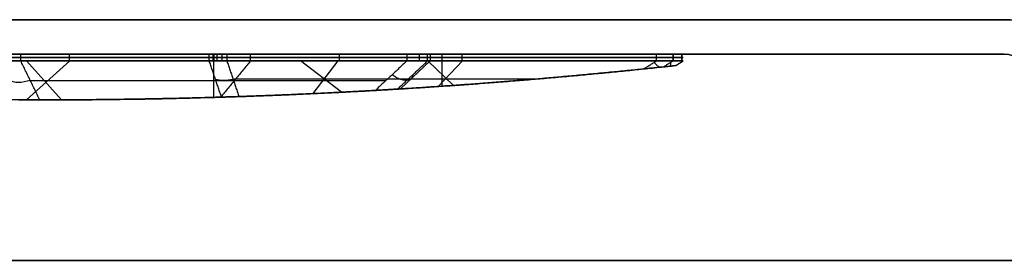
# Model space of a CAD drawing. Header units: millimetres. Extents: x -368 to 368, y -356 to 344.
# Tile 203 of 256: x 0 to 43, y -356 to -345. Entities that reach past the tile are written whole.
import ezdxf

# ---------------------------------------------------------------- set-up
doc = ezdxf.new("R2010")
doc.units = ezdxf.units.MM
doc.layers.add('Livello 01', color=7, linetype='Continuous')

# ---------------------------------------------------------------- blocks, each defined once
blk = doc.blocks.new('LOGOKGRANDE')
at = {"layer": 'Livello 01', "color": 7, "true_color": 0xffffff}
for p, q in [((323.584, 337.903, -0.15), (342.299, 337.903, -0.15)), ((332.942, 337.903), (332.942, 337.129, 1.105)), ((332.942, 337.903, -0.3), (332.942, 337.903)), ((310.594, 322.256, -0.15), (322.816, 337.534, -0.15)), ((323.846, 337.358, 0.778), (337.199, 337.358, 0.778)), ((343.139, 337.008, 0.201), (343.459, 337.149, 0)), ((343.024, 336.256, -0.15), (324.616, 316.16, -0.15)), ((314.852, 325.674, 1.699), (316.747, 329.947)), ((316.705, 329.895, -0.3), (316.705, 329.895)), ((315.159, 296.997, -0.3), (315.159, 327.962, -0.3)), ((314.848, 327.574), (316.371, 327.574, 1.699)), ((332.337, 324.588), (333.463, 326.925, 1.069)), ((332.792, 326.241, 1.115), (333.851, 326.241)), ((333.82, 326.208, -0.3), (333.82, 326.208)), ((325.798, 317.45, -0.3), (292.002, 317.45, -0.3)), ((324.616, 316.16, -0.15), (332.327, 298.371, -0.15)), ((328.575, 304.621, 1.366), (326.785, 311.156)), ((327.336, 307.375, 1.427), (328.425, 307.375)), ((328.472, 307.265, -0.3), (328.472, 307.265)), ((331.143, 298.704, 1.222), (332.446, 297.849, 0)), ((323.014, 298.111, 1.59), (323.014, 296.997)), ((315.017, 297.593, 0.851), (330.518, 297.593, 0.851)), ((331.425, 296.997, -0.15), (314.603, 296.997, -0.15)), ((323.014, 296.997, -0.3), (323.014, 296.997))]:
    blk.add_line(p, q, dxfattribs=at)
at = {"layer": 'Livello 01', "color": 7, "true_color": 0xffffff, "extrusion": (0.793348, 0.349175, -0.498673)}
for start, end in [(41.4316, 59.967), (125.4304, 138.5684)]:
    blk.add_arc((170.483, 223.318, 389.418), 1.2, start, end, dxfattribs=at)
at = {"layer": 'Livello 01', "color": 7, "true_color": 0xffffff, "extrusion": (-0.265763, 0.55295, -0.789694)}
blk.add_arc((-437.598, 128.687, 99.847), 1.2, 69.2158, 110.7842, dxfattribs=at)
at = {"layer": 'Livello 01', "color": 7, "true_color": 0xffffff, "extrusion": (0.657982, -0.431923, -0.616849)}
blk.add_arc((430.979, 69.497, 88.812), 1.2, 46.7807, 133.2193, dxfattribs=at)
at = {"layer": 'Livello 01', "color": 7, "true_color": 0xffffff, "extrusion": (-0.370234, -0.532817, -0.760942)}
blk.add_arc((88.32, -323.257, -275.838), 1.2, 62.1324, 117.8676, dxfattribs=at)
at = {"layer": 'Livello 01', "color": 7, "true_color": 0xffffff}
for points, weights, degree in [([(322.816, 337.534, -0.3), (322.911, 337.652, -0.3), (323.026, 337.744, -0.3), (323.157, 337.808, -0.3)], [1, 0.989064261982, 0.989064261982, 1], 3), ([(323.157, 337.808), (323.026, 337.744), (322.911, 337.652), (322.816, 337.534)], [1, 0.989064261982, 0.989064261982, 1], 3), ([(322.816, 337.534, -0.15), (322.911, 337.652, -0.15), (323.026, 337.744, -0.15), (323.157, 337.808, -0.15)], [1, 0.989064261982, 0.989064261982, 1], 3), ([(323.157, 337.808, -0.3), (323.289, 337.871, -0.3), (323.433, 337.903, -0.3), (323.584, 337.903, -0.3)], [1, 0.989064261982, 0.989064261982, 1], 3), ([(323.584, 337.903), (323.433, 337.903), (323.289, 337.871), (323.157, 337.808)], [1, 0.989064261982, 0.989064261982, 1], 3), ([(323.157, 337.808, -0.15), (323.289, 337.871, -0.15), (323.433, 337.903, -0.15), (323.584, 337.903, -0.15)], [1, 0.989064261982, 0.989064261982, 1], 3), ([(341.743, 337.658, 0.349), (335.88, 337.234, 0.955), (329.999, 336.952, 1.358), (324.108, 336.814, 1.556)], [1, 0.999599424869, 0.999599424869, 1], 3), ([(342.299, 337.903, -0.3), (342.873, 337.903, -0.3), (343.266, 337.727, -0.3), (343.407, 337.407, -0.3)], [1, 0.941011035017, 0.941011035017, 1], 3), ([(343.407, 337.407), (343.266, 337.727), (342.873, 337.903), (342.299, 337.903)], [1, 0.941011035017, 0.941011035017, 1], 3), ([(342.299, 337.903, -0.15), (342.873, 337.903, -0.15), (343.266, 337.727, -0.15), (343.407, 337.407, -0.15)], [1, 0.941011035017, 0.941011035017, 1], 3), ([(343.407, 337.407, -0.3), (343.547, 337.087, -0.3), (343.412, 336.68, -0.3), (343.024, 336.256, -0.3)], [1, 0.941011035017, 0.941011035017, 1], 3), ([(343.024, 336.256), (343.412, 336.68), (343.547, 337.087), (343.407, 337.407)], [1, 0.941011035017, 0.941011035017, 1], 3), ([(343.407, 337.407, -0.15), (343.547, 337.087, -0.15), (343.412, 336.68, -0.15), (343.024, 336.256, -0.15)], [1, 0.941011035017, 0.941011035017, 1], 3), ([(323.348, 336.428, 1.58), (318.301, 329.945, 1.735), (313.252, 323.628, 1.74), (308.205, 317.482, 1.595)], [1, 0.999706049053, 0.999706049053, 1], 3), ([(323.315, 316.378, 1.581), (329.763, 323.214, 1.384), (336.199, 329.783, 0.943), (342.614, 336.075, 0.258)], [1, 0.999520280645, 0.999520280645, 1], 3), ([(324.285, 317.405, 1.55), (310.623, 317.405, 2.019), (296.99, 317.405, 1.025)], [0.995683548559, 0.994714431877, 0.99660200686], 2), ([(331.016, 299.232, 1.229), (328.451, 304.875, 1.386), (325.884, 310.591, 1.503), (323.315, 316.378, 1.581)], [1, 0.999923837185, 0.999923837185, 1], 3), ([(315.43, 298.187, 1.7), (320.308, 298.189, 1.702), (325.184, 298.092, 1.564), (330.053, 297.898, 1.286)], [1, 0.999725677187, 0.999725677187, 1], 3), ([(332.327, 298.371, -0.3), (332.491, 297.994, -0.3), (332.487, 297.653, -0.3), (332.318, 297.394, -0.3)], [1, 0.953143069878, 0.953143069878, 1], 3), ([(332.318, 297.394), (332.487, 297.653), (332.491, 297.994), (332.327, 298.371)], [1, 0.953143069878, 0.953143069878, 1], 3), ([(332.327, 298.371, -0.15), (332.491, 297.994, -0.15), (332.487, 297.653, -0.15), (332.318, 297.394, -0.15)], [1, 0.953143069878, 0.953143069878, 1], 3), ([(332.318, 297.394, -0.3), (332.148, 297.136, -0.3), (331.836, 296.997, -0.3), (331.425, 296.997, -0.3)], [1, 0.953143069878, 0.953143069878, 1], 3), ([(331.425, 296.997), (331.836, 296.997), (332.148, 297.136), (332.318, 297.394)], [1, 0.953143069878, 0.953143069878, 1], 3), ([(332.318, 297.394, -0.15), (332.148, 297.136, -0.15), (331.836, 296.997, -0.15), (331.425, 296.997, -0.15)], [1, 0.953143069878, 0.953143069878, 1], 3), ([(314.603, 296.997, -0.3), (314.392, 296.997, -0.3), (314.199, 297.055, -0.3), (314.038, 297.167, -0.3)], [1, 0.980383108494, 0.980383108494, 1], 3), ([(314.038, 297.167), (314.199, 297.055), (314.392, 296.997), (314.603, 296.997)], [1, 0.980383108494, 0.980383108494, 1], 3), ([(314.603, 296.997, -0.15), (314.392, 296.997, -0.15), (314.199, 297.055, -0.15), (314.038, 297.167, -0.15)], [1, 0.980383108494, 0.980383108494, 1], 3)]:
    blk.add_rational_spline(points, weights, degree=degree, dxfattribs=at)
for points in [[(322.973, 337.691, -0.3), (322.973, 337.691)], [(323.157, 337.808), (323.157, 337.808, -0.3)], [(323.363, 337.879, -0.3), (323.363, 337.879)], [(323.584, 337.903, -0.3), (323.584, 337.903)], [(342.299, 337.903), (323.584, 337.903)], [(323.584, 337.903), (324.108, 336.814, 1.556)], [(323.584, 337.903, -0.3), (342.299, 337.903, -0.3)], [(341.743, 337.658, 0.349), (342.299, 337.903)], [(342.299, 337.903), (342.299, 337.903, -0.3)], [(343.013, 337.773, -0.3), (343.013, 337.773)], [(322.816, 337.534), (310.594, 322.256)], [(310.594, 322.256, -0.3), (322.816, 337.534, -0.3)], [(323.348, 336.428, 1.58), (322.816, 337.534)], [(322.816, 337.534), (322.816, 337.534, -0.3)], [(343.407, 337.407), (343.407, 337.407, -0.3)], [(343.411, 336.87, -0.3), (343.411, 336.87)], [(324.616, 316.16), (343.024, 336.256)], [(343.024, 336.256, -0.3), (324.616, 316.16, -0.3)], [(343.024, 336.256), (342.614, 336.075, 0.258)], [(343.024, 336.256, -0.3), (343.024, 336.256)], [(315.019, 325.882, 1.699), (315.019, 298.271, 1.699)], [(324.616, 316.16), (323.315, 316.378, 1.581)], [(332.327, 298.371), (324.616, 316.16)], [(324.616, 316.16, -0.3), (332.327, 298.371, -0.3)], [(324.616, 316.16), (324.616, 316.16, -0.3)], [(331.016, 299.232, 1.229), (332.327, 298.371)], [(315.43, 298.187, 1.7), (314.603, 296.997)], [(332.327, 298.371), (332.327, 298.371, -0.3)], [(331.425, 296.997), (330.053, 297.898, 1.286)], [(332.446, 297.839, -0.3), (332.446, 297.839)], [(332.318, 297.394), (332.318, 297.394, -0.3)], [(314.603, 296.997), (331.425, 296.997)], [(331.425, 296.997, -0.3), (314.603, 296.997, -0.3)], [(314.603, 296.997), (314.603, 296.997, -0.3)], [(331.425, 296.997, -0.3), (331.425, 296.997)], [(331.961, 297.1, -0.3), (331.961, 297.1)]]:
    blk.add_open_spline(points, degree=1, dxfattribs=at)
for points, knots in [([(342.614, 336.075, 0.258), (342.697, 336.157, 0.249), (342.776, 336.243, 0.241), (342.919, 336.425, 0.225), (342.984, 336.521, 0.218), (343.089, 336.731, 0.207), (343.129, 336.845, 0.202), (343.146, 337.082, 0.2), (343.118, 337.203, 0.203), (342.984, 337.4, 0.218), (342.885, 337.472, 0.229), (342.674, 337.574, 0.251), (342.56, 337.607, 0.264), (342.216, 337.673, 0.3), (341.978, 337.675, 0.325), (341.743, 337.658, 0.349)], [0, 0, 0, 0, 0.355513, 0.355513, 0.711025, 0.711025, 1.066538, 1.066538, 1.422051, 1.422051, 1.777564, 1.777564, 2.133076, 2.133076, 2.844102, 2.844102, 2.844102, 2.844102]), ([(324.108, 336.814, 1.556), (324.034, 336.812, 1.558), (323.961, 336.802, 1.561), (323.819, 336.767, 1.565), (323.749, 336.741, 1.568), (323.554, 336.641, 1.574), (323.439, 336.544, 1.577), (323.348, 336.428, 1.58)], [0, 0, 0, 0, 0.2214748, 0.2214748, 0.4429496, 0.4429496, 0.8858992, 0.8858992, 0.8858992, 0.8858992]), ([(330.053, 297.898, 1.286), (330.227, 297.891, 1.276), (330.4, 297.905, 1.266), (330.732, 298.01, 1.247), (330.887, 298.101, 1.237), (331.1, 298.379, 1.224), (331.147, 298.556, 1.221), (331.138, 298.904, 1.222), (331.088, 299.073, 1.225), (331.016, 299.232, 1.229)], [0, 0, 0, 0, 0.527284, 0.527284, 1.054567, 1.054567, 1.581851, 1.581851, 2.109135, 2.109135, 2.109135, 2.109135]), ([(314.508, 298.826, 1.698), (314.543, 298.732, 1.698), (314.59, 298.644, 1.698), (314.71, 298.484, 1.699), (314.782, 298.414, 1.699), (315.028, 298.244, 1.7), (315.229, 298.187, 1.7), (315.43, 298.187, 1.7)], [0, 0, 0, 0, 0.302448, 0.302448, 0.604896, 0.604896, 1.209792, 1.209792, 1.209792, 1.209792])]:
    blk.add_open_spline(points, degree=3, knots=knots, dxfattribs=at)
blk = doc.blocks.new('MCP144A13_04')
at = {"layer": 'Livello 01', "color": 253, "true_color": 0x999999}
blk.add_line((-361.16, -2.5), (361.16, -2.5), dxfattribs=at)
for points in [[(352.5, 2.5), (-352.5, 2.5)], [(362.5, -7.5), (-362.5, -7.5)]]:
    blk.add_open_spline(points, degree=1, dxfattribs=at)
blk = doc.blocks.new('MCP144A14_04')
at = {"layer": 'Livello 01', "color": 253, "true_color": 0x999999}
blk.add_line((-361.16, 2.5), (361.16, 2.5), dxfattribs=at)
for points in [[(-362.5, 7.5), (362.5, 7.5)], [(-352.5, -2.5), (352.5, -2.5)]]:
    blk.add_open_spline(points, degree=1, dxfattribs=at)
blk = doc.blocks.new('MCA144A01_04')
at = {"layer": 'Livello 01', "extrusion": (5.55112e-17, 2.77556e-17, -1), "rotation": 360}
blk.add_blockref('MCP144A13_04', (0, 282.5, -60), dxfattribs=at)
at = {"layer": 'Livello 01', "extrusion": (-4.23395e-18, -2.12635e-17, -1), "rotation": 360}
blk.add_blockref('MCP144A14_04', (0, -282.5, -60), dxfattribs=at)

msp = doc.modelspace()

# ---------------------------------------------------------------- linework, layer by layer
at = {"layer": 'Livello 01'}
for p, q in [((-43, -345.47, -283.73), (43, -345.47, -283.73)), ((-43, -346.97, -283.73), (43, -346.97, -283.73))]:
    msp.add_line(p, q, dxfattribs=at)
for radius in [2.5, 1]:
    msp.add_arc((43, -347.97, -553.23), radius, 0, 90, dxfattribs=at)
at = {"layer": 'Livello 01', "extrusion": (0, 0, -1)}
for radius in [2.5, 1]:
    msp.add_arc((-43, -347.97, 14.23), radius, 90, 180, dxfattribs=at)
at = {"layer": 'Livello 01'}
for points in [[(-43, -345.47, -553.23), (43, -345.47, -553.23)], [(43, -345.47, -14.23), (-43, -345.47, -14.23)], [(43, -345.47, -553.23), (43, -345.47, -14.23)], [(-43, -346.97, -553.23), (43, -346.97, -553.23)], [(43, -346.97, -14.23), (-43, -346.97, -14.23)], [(43, -346.97, -553.23), (43, -346.97, -14.23)]]:
    msp.add_open_spline(points, degree=1, dxfattribs=at)

# ---------------------------------------------------------------- block references
at = {"layer": 'Livello 01', "extrusion": (0, -1, -5.55112e-16)}
for name, p in [('MCA144A01_04', (0, -284.03, 295.97)), ('LOGOKGRANDE', (-314.456, -601.737, 347.27))]:
    msp.add_blockref(name, p, dxfattribs=at)

doc.saveas('drawing.dxf')
